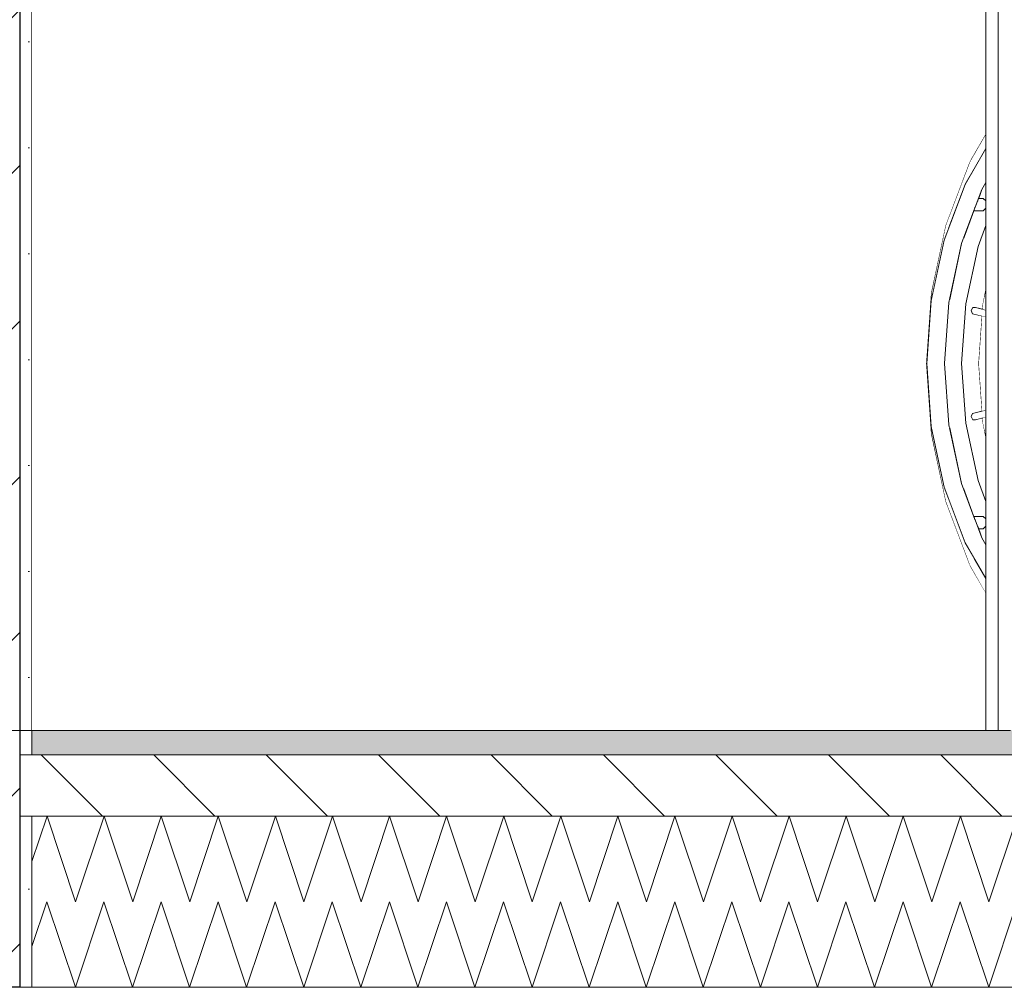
# Model space of a CAD drawing. Header units: millimetres. Extents: x 90539 to 127778, y -34922 to 14506.
# Tile 64 of 256: x 109668 to 110473, y -210 to 581. Entities that reach past the tile are written whole.
import ezdxf

# ---------------------------------------------------------------- set-up
doc = ezdxf.new("R2010")
doc.units = ezdxf.units.MM
doc.header["$MEASUREMENT"] = 0
doc.linetypes.add('Przerywana', pattern=[240, 120, -120])
doc.linetypes.add('Wipeout_Contour', pattern=[1000, 0, -1000])
for name, color, linetype, lineweight, true_color in [('0_Nr_pióra__85', 7, 'Continuous', 13, 0x80c2ff), ('Nowe_A-Armatura_Nr_pióra__5', 7, 'Continuous', 13, 0x40a5ff), ('Nowe_A-Wymiary-Wewnętrzne_Nr_pióra__45', 7, 'Continuous', 15, 0x40a5ff), ('Nowe_A-Wymiary-Wewnętrzne_Nr_pióra__85', 7, 'Continuous', 13, 0x80c2ff), ('Nowe_A-Wymiary-Zewnętrzne_Nr_pióra__45', 7, 'Continuous', 15, 0x40a5ff), ('Nowe_A-Wymiary-Zewnętrzne_Nr_pióra__85', 7, 'Continuous', 13, 0x80c2ff)]:
    doc.layers.add(name, color=color, linetype=linetype, lineweight=lineweight, true_color=true_color)
for name, color, linetype in [('Nowe_A-Armatura', 7, 'Continuous'), ('Nowe_A-Niepełnosprawni', 7, 'Continuous'), ('Nowe_A-Posadzki', 7, 'Continuous'), ('Nowe_A-Płyta-Grunt', 7, 'Continuous'), ('Nowe_A-Wymiary-Wewnętrzne', 7, 'Continuous'), ('Nowe_A-Wymiary-Zewnętrzne', 7, 'Continuous'), ('Nowe_A-Ściany-Działowe', 7, 'Continuous'), ('Nowe_A-Ściany-Wewnętrzne', 7, 'Continuous')]:
    doc.layers.add(name, color=color, linetype=linetype)
for name, color, linetype, lineweight in [('Nowe_A-Armatura_Nr_pióra__24', 7, 'Continuous', 15), ('Nowe_A-Niepełnosprawni_Nr_pióra__4', 7, 'Continuous', 13), ('Nowe_A-Posadzki_Nr_pióra__174', 7, 'Continuous', 5), ('Nowe_A-Posadzki_Nr_pióra__9', 7, 'Continuous', 13), ('Nowe_A-Płyta-Grunt_Nr_pióra__174', 7, 'Continuous', 5), ('Nowe_A-Płyta-Grunt_Nr_pióra__9', 7, 'Continuous', 13), ('Nowe_A-Wymiary-Wewnętrzne_Nr_pióra__46', 5, 'Continuous', 15), ('Nowe_A-Wymiary-Zewnętrzne_Nr_pióra__46', 5, 'Continuous', 15), ('Nowe_A-Ściany-Wewnętrzne_Nr_pióra__27', 7, 'Continuous', 25), ('Nowe_A-Ściany-Wewnętrzne_Nr_pióra__47', 7, 'Continuous', 15)]:
    doc.layers.add(name, color=color, linetype=linetype, lineweight=lineweight)
doc.styles.add('STYL_AUTOMATYCZNY_2', font='arial.ttf')
doc.dimstyles.new('STYL_AUTOMATYCZNY__1', dxfattribs={"dimtxt": 125, "dimasz": 47.5, "dimexe": 0.18, "dimexo": 20, "dimgap": 0, "dimtad": 1, "dimdec": 1, "dimlfac": 0.1, "dimzin": 0, "dimdsep": 46, "dimtxsty": 'STYL_AUTOMATYCZNY_2', "dimblk": 'ARROWHEAD_11', "dimblk1": 'ARROWHEAD_11', "dimblk2": 'ARROWHEAD_11', "dimcen": 0.09, "dimclrd": 256, "dimclre": 256, "dimclrt": 5, "dimadec": 1, "dimazin": 0, "dimtfac": 1, "dimtdec": 4, "dimtmove": 0, "dimatfit": 3, "dimfxl": 0, "dimtolj": 1, "dimtzin": 0, "dimarcsym": 0})
pattern_1 = [(0, (0, 0), (0, 86.60254), [0, -50]), (0, (25, 43.3), (0, 86.60254), [0, -50])]

# ---------------------------------------------------------------- blocks, each defined once
blk = doc.blocks.new('ElemPrzekroju_21')
at = {"layer": 'Nowe_A-Ściany-Wewnętrzne', "linetype": 'Continuous', "lineweight": 0, "true_color": 0x000000}
h = blk.add_hatch(dxfattribs=at)
h.set_pattern_fill('Tynk', color=18, style=0, pattern_type=2)
h.set_pattern_definition(pattern_1)
h.paths.add_polyline_path([(109677.6, 2550), (109667.6, 2550), (109667.6, 2500), (109667.6, -20), (109677.6, -20)])
h = blk.add_hatch(dxfattribs=at)
h.set_pattern_fill('Bloczki_ceramiczne', color=18, style=0, pattern_type=2)
h.set_pattern_definition([(45, (0, 0), (-63.63961, 63.63961), [])])
h.paths.add_polyline_path([(109417.6, -70), (109417.6, -210), (109667.6, -210), (109667.6, -70), (109667.6, -20), (109667.6, 2500), (109417.6, 2500), (109417.6, -20)])
h = blk.add_hatch(dxfattribs=at)
h.set_pattern_fill('Tynk', color=18, style=0, pattern_type=2)
h.set_pattern_definition(pattern_1)
h.paths.add_polyline_path([(109677.6, -70), (109667.6, -70), (109667.6, -210), (109677.6, -210)])
at = {"layer": 'Nowe_A-Ściany-Wewnętrzne_Nr_pióra__27', "color": 7, "linetype": 'Continuous', "lineweight": 25}
blk.add_line((109667.6, -210), (109417.6, -210), dxfattribs=at)
at = {"layer": 'Nowe_A-Ściany-Wewnętrzne_Nr_pióra__27', "color": 7, "linetype": 'Continuous', "lineweight": 25, "flags": 128}
blk.add_lwpolyline([(109667.6, 2550), (109667.6, 2500), (109667.6, -20), (109667.6, -70), (109667.6, -210)], dxfattribs=at)
at = {"layer": 'Nowe_A-Ściany-Wewnętrzne_Nr_pióra__47', "color": 7, "linetype": 'Continuous', "lineweight": 15}
for p, q in [((109677.6, 650), (109677.6, 0)), ((109677.6, 0), (109677.6, -20))]:
    blk.add_line(p, q, dxfattribs=at)
at = {"layer": 'Nowe_A-Ściany-Wewnętrzne_Nr_pióra__47', "color": 7, "linetype": 'Continuous', "lineweight": 15, "flags": 128}
blk.add_lwpolyline([(109677.6, -70), (109677.6, -140), (109677.6, -210)], dxfattribs=at)
blk = doc.blocks.new('ElemPrzekroju_23')
at = {"color": 254, "linetype": 'Wipeout_Contour', "lineweight": 0, "ltscale": 441699.285065}
blk.add_wipeout([(110423.71, 300), (110421.78, 300), (110425.21, 250.75), (110427.19, 250.01)], dxfattribs=at).dxf.layer = 'Nowe_A-Niepełnosprawni'
at = {"color": 254, "linetype": 'Wipeout_Contour', "lineweight": 0, "ltscale": 441680.899694}
blk.add_wipeout([(110421.78, 300), (110414.52, 300), (110418.01, 250.01), (110425.21, 250.75)], dxfattribs=at).dxf.layer = 'Nowe_A-Niepełnosprawni'
at = {"color": 254, "linetype": 'Wipeout_Contour', "lineweight": 0, "ltscale": 1987799.147251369}
blk.add_wipeout([(110409.19, 300), (110412.78, 248.54), (110423.39, 199.06), (110440.63, 153.46), (110457.6, 124.22), (110457.6, 136.04), (110445.06, 157.65), (110428.32, 201.94), (110418.01, 250.01), (110414.52, 300), (110418.01, 349.99), (110428.32, 398.06), (110445.06, 442.35), (110457.6, 463.96), (110457.6, 475.78), (110440.63, 446.54), (110423.39, 400.94), (110412.78, 351.46)], dxfattribs=at).dxf.layer = 'Nowe_A-Niepełnosprawni'
at = {"color": 254, "linetype": 'Wipeout_Contour', "lineweight": 0, "ltscale": 441824.477538}
blk.add_wipeout([(110457.6, 450.13), (110451.87, 440.26), (110454.24, 442.35), (110457.6, 448.13)], dxfattribs=at).dxf.layer = 'Nowe_A-Niepełnosprawni'
at = {"color": 254, "linetype": 'Wipeout_Contour', "lineweight": 0, "ltscale": 441726.225496}
blk.add_wipeout([(110427.19, 250.01), (110425.21, 250.75), (110435.37, 203.39), (110437.5, 201.94)], dxfattribs=at).dxf.layer = 'Nowe_A-Niepełnosprawni'
at = {"color": 254, "linetype": 'Wipeout_Contour', "lineweight": 0, "ltscale": 441815.227237}
blk.add_wipeout([(110445.06, 442.35), (110451.87, 440.26), (110457.6, 450.13), (110457.6, 463.96)], dxfattribs=at).dxf.layer = 'Nowe_A-Niepełnosprawni'
at = {"color": 254, "linetype": 'Wipeout_Contour', "lineweight": 0, "ltscale": 441707.833292}
blk.add_wipeout([(110418.01, 250.01), (110428.32, 201.94), (110435.37, 203.39), (110425.21, 250.75)], dxfattribs=at).dxf.layer = 'Nowe_A-Niepełnosprawni'
at = {"color": 254, "linetype": 'Wipeout_Contour', "lineweight": 0, "ltscale": 441808.173219}
blk.add_wipeout([(110443.83, 463.89), (110457.6, 487.62), (110457.6, 488.15), (110445.13, 466.67)], dxfattribs=at).dxf.layer = 'Nowe_A-Niepełnosprawni'
at = {"color": 254, "linetype": 'Wipeout_Contour', "lineweight": 0, "ltscale": 773129.957909}
blk.add_wipeout([(110451.87, 440.26), (110435.37, 396.61), (110437.5, 398.06), (110448.58, 427.37), (110448.57, 427.5), (110448.74, 427.79), (110454.24, 442.35)], dxfattribs=at).dxf.layer = 'Nowe_A-Niepełnosprawni'
at = {"color": 254, "linetype": 'Wipeout_Contour', "lineweight": 0, "ltscale": 773125.283525}
blk.add_wipeout([(110437.5, 201.94), (110435.37, 203.39), (110451.87, 159.74), (110454.24, 157.65), (110448.74, 172.21), (110448.57, 172.5), (110448.58, 172.63)], dxfattribs=at).dxf.layer = 'Nowe_A-Niepełnosprawni'
at = {"color": 254, "linetype": 'Wipeout_Contour', "lineweight": 0, "ltscale": 441763.793882}
blk.add_wipeout([(110451.87, 440.26), (110445.06, 442.35), (110428.32, 398.06), (110435.37, 396.61)], dxfattribs=at).dxf.layer = 'Nowe_A-Niepełnosprawni'
at = {"color": 254, "linetype": 'Wipeout_Contour', "lineweight": 0, "ltscale": 441761.201006}
blk.add_wipeout([(110435.37, 203.39), (110428.32, 201.94), (110445.06, 157.65), (110451.87, 159.74)], dxfattribs=at).dxf.layer = 'Nowe_A-Niepełnosprawni'
at = {"color": 254, "linetype": 'Wipeout_Contour', "lineweight": 0, "ltscale": 662720.260453}
blk.add_wipeout([(110448.58, 427.37), (110447.68, 425), (110455.23, 425), (110457.6, 426.94), (110457.6, 427.5), (110448.57, 427.5)], dxfattribs=at).dxf.layer = 'Nowe_A-Niepełnosprawni'
at = {"color": 254, "linetype": 'Wipeout_Contour', "lineweight": 0, "ltscale": 441727.822276}
blk.add_wipeout([(110435.37, 396.61), (110425.21, 349.25), (110427.19, 349.99), (110437.5, 398.06)], dxfattribs=at).dxf.layer = 'Nowe_A-Niepełnosprawni'
at = {"color": 254, "linetype": 'Wipeout_Contour', "lineweight": 0, "ltscale": 662716.131831}
blk.add_wipeout([(110447.68, 175), (110448.58, 172.63), (110448.57, 172.5), (110457.6, 172.5), (110457.6, 173.06), (110455.23, 175)], dxfattribs=at).dxf.layer = 'Nowe_A-Niepełnosprawni'
at = {"color": 254, "linetype": 'Wipeout_Contour', "lineweight": 0, "ltscale": 552272.729713}
blk.add_wipeout([(110450.52, 167.5), (110451.46, 165), (110455.23, 165), (110457.6, 166.94), (110457.6, 167.5)], dxfattribs=at).dxf.layer = 'Nowe_A-Niepełnosprawni'
at = {"color": 254, "linetype": 'Wipeout_Contour', "lineweight": 0, "ltscale": 441821.322128}
blk.add_wipeout([(110451.87, 159.74), (110457.6, 149.87), (110457.6, 151.87), (110454.24, 157.65)], dxfattribs=at).dxf.layer = 'Nowe_A-Niepełnosprawni'
at = {"color": 254, "linetype": 'Wipeout_Contour', "lineweight": 0, "ltscale": 552267.462938}
blk.add_wipeout([(110448.57, 427.5), (110457.6, 427.5), (110457.6, 432.5), (110450.52, 432.5), (110448.74, 427.79)], dxfattribs=at).dxf.layer = 'Nowe_A-Niepełnosprawni'
at = {"color": 254, "linetype": 'Wipeout_Contour', "lineweight": 0, "ltscale": 441709.430139}
blk.add_wipeout([(110418.01, 349.99), (110425.21, 349.25), (110435.37, 396.61), (110428.32, 398.06)], dxfattribs=at).dxf.layer = 'Nowe_A-Niepełnosprawni'
at = {"color": 254, "linetype": 'Wipeout_Contour', "lineweight": 0, "ltscale": 552263.946466}
blk.add_wipeout([(110448.57, 172.5), (110448.74, 172.21), (110450.52, 167.5), (110457.6, 167.5), (110457.6, 172.5)], dxfattribs=at).dxf.layer = 'Nowe_A-Niepełnosprawni'
at = {"color": 254, "linetype": 'Wipeout_Contour', "lineweight": 0, "ltscale": 441811.98852}
blk.add_wipeout([(110445.06, 157.65), (110457.6, 136.04), (110457.6, 149.87), (110451.87, 159.74)], dxfattribs=at).dxf.layer = 'Nowe_A-Niepełnosprawni'
at = {"color": 254, "linetype": 'Wipeout_Contour', "lineweight": 0, "ltscale": 552276.357204}
blk.add_wipeout([(110450.52, 432.5), (110457.6, 432.5), (110457.6, 433.06), (110455.23, 435), (110451.46, 435)], dxfattribs=at).dxf.layer = 'Nowe_A-Niepełnosprawni'
at = {"color": 254, "linetype": 'Wipeout_Contour', "lineweight": 0, "ltscale": 441699.824211}
blk.add_wipeout([(110427.19, 349.99), (110425.21, 349.25), (110421.78, 300), (110423.71, 300)], dxfattribs=at).dxf.layer = 'Nowe_A-Niepełnosprawni'
at = {"color": 254, "linetype": 'Wipeout_Contour', "lineweight": 0, "ltscale": 441804.33577}
blk.add_wipeout([(110443.83, 136.11), (110445.13, 133.33), (110457.6, 111.85), (110457.6, 112.38)], dxfattribs=at).dxf.layer = 'Nowe_A-Niepełnosprawni'
at = {"color": 254, "linetype": 'Wipeout_Contour', "lineweight": 0, "ltscale": 441681.438863}
blk.add_wipeout([(110425.21, 349.25), (110418.01, 349.99), (110414.52, 300), (110421.78, 300)], dxfattribs=at).dxf.layer = 'Nowe_A-Niepełnosprawni'
at = {"color": 254, "linetype": 'Wipeout_Contour', "lineweight": 0, "ltscale": 441806.943918}
blk.add_wipeout([(110443.83, 136.11), (110457.6, 112.38), (110457.6, 124.22), (110447.92, 140.89)], dxfattribs=at).dxf.layer = 'Nowe_A-Niepełnosprawni'
at = {"color": 254, "linetype": 'Wipeout_Contour', "lineweight": 0, "ltscale": 552059.72953}
blk.add_wipeout([(110408.67, 300), (110409.19, 300), (110412.78, 351.46), (110413.99, 357.11), (110412.68, 357.55)], dxfattribs=at).dxf.layer = 'Nowe_A-Niepełnosprawni'
at = {"color": 254, "linetype": 'Wipeout_Contour', "lineweight": 0, "ltscale": 552160.109506}
blk.add_wipeout([(110423.71, 300), (110437.67, 300), (110441.06, 348.77), (110427.73, 352.52), (110427.19, 349.99)], dxfattribs=at).dxf.layer = 'Nowe_A-Niepełnosprawni'
at = {"color": 254, "linetype": 'Wipeout_Contour', "lineweight": 0, "ltscale": 552184.603517}
blk.add_wipeout([(110424.55, 187.11), (110443.83, 136.11), (110447.92, 140.89), (110440.63, 153.46), (110427.2, 188.98)], dxfattribs=at).dxf.layer = 'Nowe_A-Niepełnosprawni'
at = {"layer": 'Nowe_A-Niepełnosprawni_Nr_pióra__4', "color": 7, "linetype": 'Continuous', "lineweight": 13}
for p, q in [((110445.13, 133.33), (110443.83, 136.11)), ((110457.6, 111.85), (110445.13, 133.33))]:
    blk.add_line(p, q, dxfattribs=at)
at = {"color": 254, "linetype": 'Wipeout_Contour', "lineweight": 0, "ltscale": 662527.521232}
blk.add_wipeout([(110424.55, 412.89), (110412.68, 357.55), (110413.99, 357.11), (110421.85, 393.77), (110423.39, 400.94), (110427.2, 411.02)], dxfattribs=at).dxf.layer = 'Nowe_A-Niepełnosprawni'
at = {"color": 254, "linetype": 'Wipeout_Contour', "lineweight": 0, "ltscale": 662524.621272}
blk.add_wipeout([(110412.68, 242.45), (110424.55, 187.11), (110427.2, 188.98), (110423.39, 199.06), (110421.85, 206.23), (110413.99, 242.89)], dxfattribs=at).dxf.layer = 'Nowe_A-Niepełnosprawni'
at = {"color": 254, "linetype": 'Wipeout_Contour', "lineweight": 0, "ltscale": 662708.413098}
blk.add_wipeout([(110451.12, 204.33), (110439.23, 197.36), (110447.68, 175), (110455.23, 175), (110457.6, 173.06), (110457.6, 187.2)], dxfattribs=at).dxf.layer = 'Nowe_A-Niepełnosprawni'
at = {"color": 254, "linetype": 'Wipeout_Contour', "lineweight": 0, "ltscale": 552276.149593}
blk.add_wipeout([(110455.23, 165), (110451.46, 165), (110454.24, 157.65), (110457.6, 151.87), (110457.6, 166.94)], dxfattribs=at).dxf.layer = 'Nowe_A-Niepełnosprawni'
at = {"layer": 'Nowe_A-Niepełnosprawni_Nr_pióra__4', "color": 7, "linetype": 'Continuous', "lineweight": 13}
for p, q in [((110423.39, 400.94), (110412.78, 351.46)), ((110443.83, 136.11), (110424.55, 187.11)), ((110447.68, 175), (110455.23, 175)), ((110448.58, 172.63), (110448.57, 172.5)), ((110448.57, 172.5), (110448.74, 172.21)), ((110448.74, 172.21), (110454.24, 157.65)), ((110455.23, 175), (110457.6, 173.06)), ((110451.46, 165), (110455.23, 165)), ((110457.6, 166.94), (110455.23, 165)), ((110440.63, 153.46), (110457.6, 124.22)), ((110454.24, 157.65), (110457.6, 151.87))]:
    blk.add_line(p, q, dxfattribs=at)
at = {"color": 254, "linetype": 'Wipeout_Contour', "lineweight": 0, "ltscale": 552188.371579}
blk.add_wipeout([(110443.83, 463.89), (110424.55, 412.89), (110427.2, 411.02), (110440.63, 446.54), (110447.92, 459.11)], dxfattribs=at).dxf.layer = 'Nowe_A-Niepełnosprawni'
at = {"color": 254, "linetype": 'Wipeout_Contour', "lineweight": 0, "ltscale": 552199.947155}
blk.add_wipeout([(110427.73, 352.52), (110441.06, 348.77), (110451.12, 395.67), (110439.23, 402.64), (110437.5, 398.06)], dxfattribs=at).dxf.layer = 'Nowe_A-Niepełnosprawni'
at = {"color": 254, "linetype": 'Wipeout_Contour', "lineweight": 0, "ltscale": 552058.824704}
blk.add_wipeout([(110409.19, 300), (110408.67, 300), (110412.68, 242.45), (110413.99, 242.89), (110412.78, 248.54)], dxfattribs=at).dxf.layer = 'Nowe_A-Niepełnosprawni'
at = {"color": 254, "linetype": 'Wipeout_Contour', "lineweight": 0, "ltscale": 552197.784848}
blk.add_wipeout([(110427.73, 247.48), (110437.5, 201.94), (110439.23, 197.36), (110451.12, 204.33), (110441.06, 251.23)], dxfattribs=at).dxf.layer = 'Nowe_A-Niepełnosprawni'
at = {"layer": 'Nowe_A-Niepełnosprawni_Nr_pióra__4', "color": 7, "linetype": 'Continuous', "lineweight": 13}
for p, q in [((110412.68, 357.55), (110424.55, 412.89)), ((110408.67, 300), (110412.68, 357.55)), ((110412.78, 351.46), (110409.19, 300)), ((110412.68, 242.45), (110408.67, 300)), ((110409.19, 300), (110412.78, 248.54)), ((110424.55, 187.11), (110412.68, 242.45)), ((110423.39, 199.06), (110440.63, 153.46))]:
    blk.add_line(p, q, dxfattribs=at)
at = {"color": 254, "linetype": 'Wipeout_Contour', "lineweight": 0, "ltscale": 441810.671225}
blk.add_wipeout([(110443.83, 463.89), (110447.92, 459.11), (110457.6, 475.78), (110457.6, 487.62)], dxfattribs=at).dxf.layer = 'Nowe_A-Niepełnosprawni'
at = {"color": 254, "linetype": 'Wipeout_Contour', "lineweight": 0, "ltscale": 552279.913582}
blk.add_wipeout([(110451.46, 435), (110455.23, 435), (110457.6, 433.06), (110457.6, 448.13), (110454.24, 442.35)], dxfattribs=at).dxf.layer = 'Nowe_A-Niepełnosprawni'
at = {"color": 254, "linetype": 'Wipeout_Contour', "lineweight": 0, "ltscale": 662712.154209}
blk.add_wipeout([(110447.68, 425), (110439.23, 402.64), (110451.12, 395.67), (110457.6, 412.8), (110457.6, 426.94), (110455.23, 425)], dxfattribs=at).dxf.layer = 'Nowe_A-Niepełnosprawni'
at = {"color": 254, "linetype": 'Wipeout_Contour', "lineweight": 0, "ltscale": 552159.285492}
blk.add_wipeout([(110423.71, 300), (110427.19, 250.01), (110427.73, 247.48), (110441.06, 251.23), (110437.67, 300)], dxfattribs=at).dxf.layer = 'Nowe_A-Niepełnosprawni'
at = {"color": 254, "linetype": 'Wipeout_Contour', "lineweight": 0, "ltscale": 331366.350901}
blk.add_wipeout([(110457.6, 204.33), (110451.12, 204.33), (110457.6, 187.2)], dxfattribs=at).dxf.layer = 'Nowe_A-Niepełnosprawni'
at = {"layer": 'Nowe_A-Niepełnosprawni_Nr_pióra__4', "color": 7, "linetype": 'Continuous', "lineweight": 13}
for p, q in [((110445.13, 466.67), (110457.6, 488.15)), ((110457.6, 475.78), (110440.63, 446.54)), ((110424.55, 412.89), (110443.83, 463.89)), ((110445.13, 466.67), (110443.83, 463.89)), ((110440.63, 446.54), (110423.39, 400.94)), ((110457.6, 448.13), (110454.24, 442.35)), ((110454.24, 442.35), (110448.74, 427.79)), ((110451.46, 435), (110455.23, 435)), ((110455.23, 435), (110457.6, 433.06)), ((110448.74, 427.79), (110448.57, 427.5)), ((110448.57, 427.5), (110448.58, 427.37)), ((110457.6, 426.94), (110455.23, 425)), ((110447.68, 425), (110455.23, 425)), ((110427.19, 349.99), (110423.71, 300)), ((110423.71, 300), (110427.19, 250.01)), ((110412.78, 248.54), (110423.39, 199.06))]:
    blk.add_line(p, q, dxfattribs=at)
at = {"color": 254, "linetype": 'Wipeout_Contour', "lineweight": 0, "ltscale": 1104487.213021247}
blk.add_wipeout([(110437.67, 300), (110451.81, 300), (110454.51, 338.74), (110446.51, 340.74), (110445.63, 343.33), (110446.87, 345.92), (110449, 345.92), (110454.9, 344.45), (110455.2, 348.77), (110441.06, 348.77)], dxfattribs=at).dxf.layer = 'Nowe_A-Niepełnosprawni'
at = {"color": 254, "linetype": 'Wipeout_Contour', "lineweight": 0, "ltscale": 552262.826992}
blk.add_wipeout([(110455.2, 251.23), (110441.06, 251.23), (110451.12, 204.33), (110457.6, 204.33), (110457.6, 240.08)], dxfattribs=at).dxf.layer = 'Nowe_A-Niepełnosprawni'
at = {"layer": 'Nowe_A-Niepełnosprawni_Nr_pióra__4', "color": 7, "linetype": 'Continuous', "lineweight": 13}
for p, q in [((110437.5, 201.94), (110448.58, 172.63)), ((110457.6, 187.2), (110451.12, 204.33))]:
    blk.add_line(p, q, dxfattribs=at)
at = {"color": 254, "linetype": 'Wipeout_Contour', "lineweight": 0, "ltscale": 552264.720352}
blk.add_wipeout([(110441.06, 348.77), (110455.2, 348.77), (110457.6, 359.92), (110457.6, 395.67), (110451.12, 395.67)], dxfattribs=at).dxf.layer = 'Nowe_A-Niepełnosprawni'
at = {"color": 254, "linetype": 'Wipeout_Contour', "lineweight": 0, "ltscale": 1104485.263024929}
blk.add_wipeout([(110451.81, 300), (110437.67, 300), (110441.06, 251.23), (110455.2, 251.23), (110454.9, 255.55), (110449, 254.08), (110446.87, 254.08), (110445.63, 256.67), (110446.51, 259.26), (110454.51, 261.26)], dxfattribs=at).dxf.layer = 'Nowe_A-Niepełnosprawni'
at = {"layer": 'Nowe_A-Niepełnosprawni_Nr_pióra__4', "color": 7, "linetype": 'Continuous', "lineweight": 13}
for p, q in [((110437.5, 398.06), (110427.19, 349.99)), ((110437.67, 300), (110441.06, 348.77)), ((110441.06, 251.23), (110437.67, 300)), ((110427.19, 250.01), (110437.5, 201.94))]:
    blk.add_line(p, q, dxfattribs=at)
at = {"color": 254, "linetype": 'Wipeout_Contour', "lineweight": 0, "ltscale": 331368.000293}
blk.add_wipeout([(110451.12, 395.67), (110457.6, 395.67), (110457.6, 412.8)], dxfattribs=at).dxf.layer = 'Nowe_A-Niepełnosprawni'
at = {"color": 254, "linetype": 'Wipeout_Contour', "lineweight": 0, "ltscale": 441813.015566}
blk.add_wipeout([(110449, 345.92), (110446.87, 345.92), (110457.6, 343.25), (110457.6, 343.78)], dxfattribs=at).dxf.layer = 'Nowe_A-Niepełnosprawni'
at = {"color": 254, "linetype": 'Wipeout_Contour', "lineweight": 0, "ltscale": 441808.482358}
blk.add_wipeout([(110446.51, 259.26), (110445.63, 256.67), (110457.6, 259.65), (110457.6, 262.03)], dxfattribs=at).dxf.layer = 'Nowe_A-Niepełnosprawni'
at = {"layer": 'Nowe_A-Niepełnosprawni_Nr_pióra__4', "color": 7, "linetype": 'Continuous', "lineweight": 13}
for p, q in [((110448.58, 427.37), (110437.5, 398.06)), ((110451.12, 395.67), (110457.6, 412.8))]:
    blk.add_line(p, q, dxfattribs=at)
at = {"color": 254, "linetype": 'Wipeout_Contour', "lineweight": 0, "ltscale": 441809.727913}
blk.add_wipeout([(110445.63, 343.33), (110457.6, 340.35), (110457.6, 343.25), (110446.87, 345.92)], dxfattribs=at).dxf.layer = 'Nowe_A-Niepełnosprawni'
at = {"color": 254, "linetype": 'Wipeout_Contour', "lineweight": 0, "ltscale": 441808.788672}
blk.add_wipeout([(110445.63, 256.67), (110446.87, 254.08), (110457.6, 256.75), (110457.6, 259.65)], dxfattribs=at).dxf.layer = 'Nowe_A-Niepełnosprawni'
at = {"layer": 'Nowe_A-Niepełnosprawni_Nr_pióra__4', "color": 7, "linetype": 'Continuous', "lineweight": 13}
for p, q in [((110441.06, 348.77), (110451.12, 395.67)), ((110455.2, 348.77), (110457.6, 359.92)), ((110454.51, 261.26), (110451.81, 300))]:
    blk.add_line(p, q, dxfattribs=at)
at = {"color": 254, "linetype": 'Wipeout_Contour', "lineweight": 0, "ltscale": 441809.364241}
blk.add_wipeout([(110457.6, 340.35), (110445.63, 343.33), (110446.51, 340.74), (110457.6, 337.97)], dxfattribs=at).dxf.layer = 'Nowe_A-Niepełnosprawni'
at = {"color": 254, "linetype": 'Wipeout_Contour', "lineweight": 0, "ltscale": 441812.042832}
blk.add_wipeout([(110446.87, 254.08), (110449, 254.08), (110457.6, 256.22), (110457.6, 256.75)], dxfattribs=at).dxf.layer = 'Nowe_A-Niepełnosprawni'
at = {"layer": 'Nowe_A-Niepełnosprawni_Nr_pióra__4', "color": 7, "linetype": 'Continuous', "lineweight": 13}
for p, q in [((110454.9, 344.45), (110455.2, 348.77)), ((110446.87, 345.92), (110445.63, 343.33)), ((110446.51, 340.74), (110445.63, 343.33)), ((110457.6, 337.97), (110446.51, 340.74)), ((110449, 345.92), (110446.87, 345.92)), ((110457.6, 343.78), (110449, 345.92)), ((110451.81, 300), (110454.51, 338.74)), ((110446.51, 259.26), (110445.63, 256.67)), ((110457.6, 262.03), (110446.51, 259.26)), ((110451.12, 204.33), (110441.06, 251.23)), ((110446.87, 254.08), (110445.63, 256.67)), ((110449, 254.08), (110446.87, 254.08)), ((110457.6, 256.22), (110449, 254.08)), ((110455.2, 251.23), (110454.9, 255.55)), ((110457.6, 240.08), (110455.2, 251.23))]:
    blk.add_line(p, q, dxfattribs=at)
blk = doc.blocks.new('ElemPrzekroju_25')
at = {"color": 254, "linetype": 'Wipeout_Contour', "lineweight": 0, "ltscale": 6815411.693442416}
blk.add_wipeout([(109677.6, 2540), (109677.6, 2100), (110477.6, 2100), (110477.6, 519.19), (110503.66, 549.44), (110520.6, 562.24), (110520.6, 2117), (111654.6, 2117), (111654.6, 0), (111973.1, 0), (111973.1, 2.45), (111943.06, 2.45), (111910.44, 86.95), (111909.1, 94.15), (111909.1, 204.5), (111973.1, 204.5), (111973.1, 205.5), (111908.1, 205.5), (111908.1, 228.49), (111870.92, 228.49), (111870.92, 232.26), (111870.92, 232.76), (111870.9, 257.12), (111870.92, 260.3), (111870.92, 477.41), (111870.9, 514.77), (111870.92, 548.64), (111870.92, 566.63), (111870.72, 573.91), (111870.15, 590.35), (111869.58, 605.28), (111868.94, 621.57), (111868.28, 635.36), (111867.53, 651.5), (111866.73, 666.91), (111866.46, 675.53), (111870.87, 676.73), (111870.92, 687.28), (111870.92, 691.98), (111870.92, 692.51), (111908.1, 692.51), (111908.1, 717), (111918.49, 749.19), (111892.43, 753.66), (111890.42, 755.43), (111889.48, 757.69), (111889.61, 759.5), (111889.69, 759.95), (111890.43, 764.33), (111895.67, 795.02), (111896.27, 798.52), (111897.03, 800.85), (111898.43, 802.31), (111900.88, 803.3), (111934.17, 797.72), (111934, 797.19), (111947.82, 839.98), (111973.27, 839.98), (111973.27, 840), (112527.6, 840), (112527.6, 2540)], dxfattribs=at).dxf.layer = 'Nowe_A-Ściany-Działowe'
at = {"color": 254, "linetype": 'Wipeout_Contour', "lineweight": 0, "ltscale": 5504595.085087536}
blk.add_wipeout([(109677.6, 900), (109768.6, 900), (109770.85, 945), (109769.6, 945), (109769.6, 960), (109771.6, 960), (109772.39, 975.96), (109770.06, 975.52), (109769.32, 979.45), (109853.83, 995.55), (109854.58, 991.62), (109814.4, 983.96), (109815.6, 960), (109907.6, 960), (109907.6, 945), (109905.6, 945), (109905.6, 935), (109887.6, 935), (109887.6, 945), (109816.35, 945), (109818.6, 900), (110265.95, 900), (110265.95, 858.18), (110352.6, 858.18), (110384.43, 851.85), (110411.41, 833.82), (110429.44, 806.83), (110435.78, 775), (110429.44, 743.17), (110411.41, 716.18), (110384.43, 698.15), (110352.6, 691.82), (109682.6, 691.82), (109682.6, 650), (109677.6, 650), (109677.6, 0), (110457.6, 0), (110457.6, 111.85), (110445.13, 133.33), (110443.83, 136.11), (110424.55, 187.11), (110412.68, 242.45), (110408.67, 300), (110412.68, 357.55), (110424.55, 412.89), (110443.83, 463.89), (110445.13, 466.67), (110457.6, 488.15), (110457.6, 2080), (109677.6, 2080)], dxfattribs=at).dxf.layer = 'Nowe_A-Ściany-Działowe'
at = {"color": 254, "linetype": 'Wipeout_Contour', "lineweight": 0, "ltscale": 441827.394284}
blk.add_wipeout([(110455.2, 348.77), (110454.9, 344.45), (110457.6, 343.78), (110457.6, 359.92)], dxfattribs=at).dxf.layer = 'Nowe_A-Ściany-Działowe'
at = {"color": 254, "linetype": 'Wipeout_Contour', "lineweight": 0, "ltscale": 552277.642255}
blk.add_wipeout([(110451.81, 300), (110454.51, 261.26), (110457.6, 262.03), (110457.6, 337.97), (110454.51, 338.74)], dxfattribs=at).dxf.layer = 'Nowe_A-Ściany-Działowe'
at = {"color": 254, "linetype": 'Wipeout_Contour', "lineweight": 0, "ltscale": 441826.328133}
blk.add_wipeout([(110457.6, 256.22), (110454.9, 255.55), (110455.2, 251.23), (110457.6, 240.08)], dxfattribs=at).dxf.layer = 'Nowe_A-Ściany-Działowe'
blk = doc.blocks.new('ElemPrzekroju_165')
at = {"color": 254, "linetype": 'Wipeout_Contour', "lineweight": 0, "ltscale": 441889.545953}
blk.add_wipeout([(110457.6, 0), (110467.6, 0), (110467.6, 2080), (110457.6, 2080)], dxfattribs=at).dxf.layer = 'Nowe_A-Armatura'
at = {"layer": 'Nowe_A-Armatura_Nr_pióra__24', "color": 7, "linetype": 'Continuous', "lineweight": 15}
for p in [(110467.6, 2080), (110477.6, 0)]:
    blk.add_line(p, (110467.6, 0), dxfattribs=at)
at = {"layer": 'Nowe_A-Armatura_Nr_pióra__5', "color": 161, "linetype": 'Continuous', "lineweight": 13, "true_color": 0x40a5ff}
blk.add_line((110457.6, 2080), (110457.6, 0), dxfattribs=at)
blk = doc.blocks.new('*X282')
at = {"layer": 'Nowe_A-Płyta-Grunt_Nr_pióra__174', "color": 7, "linetype": 'Continuous', "lineweight": 5}
for p, q in [((109677.6, -176.69), (109689.83, -140)), ((109689.83, -140), (109713.16, -210)), ((109713.16, -210), (109736.49, -140)), ((109736.49, -140), (109759.83, -210)), ((109759.83, -210), (109783.16, -140)), ((109783.16, -140), (109806.49, -210)), ((109806.49, -210), (109829.82, -140)), ((109829.82, -140), (109853.16, -210)), ((109853.16, -210), (109876.49, -140)), ((109876.49, -140), (109899.82, -210)), ((109899.82, -210), (109923.16, -140)), ((109923.16, -140), (109946.49, -210)), ((109946.49, -210), (109969.82, -140)), ((109969.82, -140), (109993.16, -210)), ((109993.16, -210), (110016.49, -140)), ((110016.49, -140), (110039.82, -210)), ((110039.82, -210), (110063.16, -140)), ((110063.16, -140), (110086.49, -210)), ((110086.49, -210), (110109.82, -140)), ((110109.82, -140), (110133.16, -210)), ((110133.16, -210), (110156.49, -140)), ((110156.49, -140), (110179.82, -210)), ((110179.82, -210), (110203.16, -140)), ((110203.16, -140), (110226.49, -210)), ((110226.49, -210), (110249.82, -140)), ((110249.82, -140), (110273.16, -210)), ((110273.16, -210), (110296.49, -140)), ((110296.49, -140), (110319.82, -210)), ((110319.82, -210), (110343.16, -140)), ((110343.16, -140), (110366.49, -210)), ((110366.49, -210), (110389.82, -140)), ((110389.82, -140), (110413.16, -210)), ((110413.16, -210), (110436.49, -140)), ((110436.49, -140), (110459.82, -210)), ((110459.82, -210), (110483.16, -140))]:
    blk.add_line(p, q, dxfattribs=at)
blk = doc.blocks.new('ElemPrzekroju_242')
at = {"layer": 'Nowe_A-Płyta-Grunt_Nr_pióra__9', "color": 7, "linetype": 'Continuous', "lineweight": 13, "flags": 128}
blk.add_lwpolyline([(112527.6, -210), (109677.6, -210), (109667.6, -210)], dxfattribs=at)
at = {"layer": 'Nowe_A-Płyta-Grunt', "lineweight": 0}
blk.add_blockref('*X282', (0, 0), dxfattribs=at)
blk = doc.blocks.new('*X370')
at = {"layer": 'Nowe_A-Posadzki_Nr_pióra__174', "color": 7, "linetype": 'Continuous', "lineweight": 5}
for p, q in [((109677.6, -107.22), (109690, -70)), ((109690, -70), (109713.33, -140)), ((109713.33, -140), (109736.67, -70)), ((109736.67, -70), (109760, -140)), ((109760, -140), (109783.33, -70)), ((109783.33, -70), (109806.67, -140)), ((109806.67, -140), (109830, -70)), ((109830, -70), (109853.33, -140)), ((109853.33, -140), (109876.67, -70)), ((109876.67, -70), (109900, -140)), ((109900, -140), (109923.33, -70)), ((109923.33, -70), (109946.67, -140)), ((109946.67, -140), (109970, -70)), ((109970, -70), (109993.33, -140)), ((109993.33, -140), (110016.67, -70)), ((110016.67, -70), (110040, -140)), ((110040, -140), (110063.33, -70)), ((110063.33, -70), (110086.67, -140)), ((110086.67, -140), (110110, -70)), ((110110, -70), (110133.33, -140)), ((110133.33, -140), (110156.67, -70)), ((110156.67, -70), (110180, -140)), ((110180, -140), (110203.33, -70)), ((110203.33, -70), (110226.67, -140)), ((110226.67, -140), (110250, -70)), ((110250, -70), (110273.33, -140)), ((110273.33, -140), (110296.67, -70)), ((110296.67, -70), (110320, -140)), ((110320, -140), (110343.33, -70)), ((110343.33, -70), (110366.67, -140)), ((110366.67, -140), (110390, -70)), ((110390, -70), (110413.33, -140)), ((110413.33, -140), (110436.67, -70)), ((110436.67, -70), (110460, -140)), ((110460, -140), (110483.33, -70))]:
    blk.add_line(p, q, dxfattribs=at)
blk = doc.blocks.new('ElemPrzekroju_322')
at = {"layer": 'Nowe_A-Posadzki', "linetype": 'Continuous', "lineweight": 0, "true_color": 0xbb9a81}
blk.add_hatch(color=33, dxfattribs=at).paths.add_polyline_path([(109677.6, -20), (112527.6, -20), (112527.6, 0), (109677.6, 0)])
at = {"layer": 'Nowe_A-Posadzki', "linetype": 'Continuous', "lineweight": 0, "true_color": 0x000000}
h = blk.add_hatch(dxfattribs=at)
h.set_pattern_fill('Cegła_zwykła', color=18, style=0, pattern_type=2)
h.set_pattern_definition([(135, (0, 0), (45.96194, 45.96194), [])])
h.paths.add_polyline_path([(109667.6, -70), (109677.6, -70), (112527.6, -70), (112537.6, -70), (112537.6, -20), (112527.6, -20), (109677.6, -20), (109667.6, -20)])
at = {"layer": 'Nowe_A-Posadzki_Nr_pióra__9', "color": 7, "linetype": 'Continuous', "lineweight": 13}
blk.add_line((110467.6, 0), (109677.6, 0), dxfattribs=at)
at = {"layer": 'Nowe_A-Posadzki_Nr_pióra__9', "color": 7, "linetype": 'Continuous', "lineweight": 13, "flags": 128}
for points in [[(112527.6, -20), (109677.6, -20), (109667.6, -20)], [(112527.6, -70), (109677.6, -70), (109667.6, -70)]]:
    blk.add_lwpolyline(points, dxfattribs=at)
at = {"layer": 'Nowe_A-Posadzki', "lineweight": 0}
blk.add_blockref('*X370', (0, 0), dxfattribs=at)
blk = doc.blocks.new('*D714')
at = {"layer": 'Nowe_A-Wymiary-Wewnętrzne_Nr_pióra__45', "linetype": 'Continuous', "lineweight": 15, "true_color": 0x40a5ff}
for points in [[(116511.16, 900), (116512.12, 895.22), (116514.83, 891.16), (116518.88, 888.45), (116523.66, 887.5), (116528.45, 888.45), (116532.5, 891.16), (116535.21, 895.22), (116536.16, 900), (116535.21, 904.78), (116532.5, 908.84), (116528.45, 911.55), (116523.66, 912.5), (116518.88, 911.55), (116514.83, 908.84), (116512.12, 904.78)], [(116511.16, 0), (116512.12, -4.78), (116514.83, -8.84), (116518.88, -11.55), (116523.66, -12.5), (116528.45, -11.55), (116532.5, -8.84), (116535.21, -4.78), (116536.16, 0), (116535.21, 4.78), (116532.5, 8.84), (116528.45, 11.55), (116523.66, 12.5), (116518.88, 11.55), (116514.83, 8.84), (116512.12, 4.78)]]:
    blk.add_hatch(color=161, dxfattribs=at).paths.add_polyline_path(points)
at = {"layer": 'Nowe_A-Wymiary-Wewnętrzne_Nr_pióra__45', "color": 161, "linetype": 'Continuous', "lineweight": 15, "true_color": 0x40a5ff}
for centre in [(116523.66, 900), (116523.66, 0)]:
    blk.add_circle(centre, 12.5, dxfattribs=at)
at = {"layer": 'Nowe_A-Wymiary-Wewnętrzne_Nr_pióra__85', "color": 151, "linetype": 'Continuous', "lineweight": 13, "true_color": 0x80c2ff}
for p, q in [((116511.16, 900), (116476.79, 900)), ((116570.54, 900), (116536.16, 900)), ((116523.66, 12.5), (116523.66, 887.5)), ((116511.16, 0), (116476.79, 0)), ((116570.54, 0), (116536.16, 0)), ((116523.66, -25), (116523.66, -12.5))]:
    blk.add_line(p, q, dxfattribs=at)
at = {"layer": 'Nowe_A-Wymiary-Wewnętrzne_Nr_pióra__46', "color": 5, "lineweight": 15, "insert": (116498.66, 283.17), "char_height": 125, "attachment_point": 7, "rotation": 90, "style": 'STYL_AUTOMATYCZNY_2'}
blk.add_mtext('\\A1;{\\pql;\\fArial|b0|i0|c238|p0;\\W1.000000;90,0}', dxfattribs=at)
blk = doc.blocks.new('ARROWHEAD_11')
at = {"color": 0, "linetype": 'Continuous', "lineweight": 0}
blk.add_line((0, 0), (-1, 0), dxfattribs=at)
at = {"color": 0, "linetype": 'Continuous', "lineweight": 0, "const_width": 0.25, "flags": 128}
blk.add_lwpolyline([(-0.125, 0, 1), (0.125, 0, 1)], format="xyb", close=True, dxfattribs=at)
blk = doc.blocks.new('*D748')
at = {"layer": 'Nowe_A-Wymiary-Zewnętrzne_Nr_pióra__45', "linetype": 'Continuous', "lineweight": 15, "true_color": 0x40a5ff}
for points in [[(119375.13, 12845), (119376.08, 12840.22), (119378.79, 12836.16), (119382.84, 12833.45), (119387.63, 12832.5), (119392.41, 12833.45), (119396.47, 12836.16), (119399.18, 12840.22), (119400.13, 12845), (119399.18, 12849.78), (119396.47, 12853.84), (119392.41, 12856.55), (119387.63, 12857.5), (119382.84, 12856.55), (119378.79, 12853.84), (119376.08, 12849.78)], [(119375.13, -450), (119376.08, -454.78), (119378.79, -458.84), (119382.84, -461.55), (119387.63, -462.5), (119392.41, -461.55), (119396.47, -458.84), (119399.18, -454.78), (119400.13, -450), (119399.18, -445.22), (119396.47, -441.16), (119392.41, -438.45), (119387.63, -437.5), (119382.84, -438.45), (119378.79, -441.16), (119376.08, -445.22)]]:
    blk.add_hatch(color=161, dxfattribs=at).paths.add_polyline_path(points)
at = {"layer": 'Nowe_A-Wymiary-Zewnętrzne_Nr_pióra__45', "color": 161, "linetype": 'Continuous', "lineweight": 15, "true_color": 0x40a5ff}
for centre in [(119387.63, 12845), (119387.63, -450)]:
    blk.add_circle(centre, 12.5, dxfattribs=at)
at = {"layer": 'Nowe_A-Wymiary-Zewnętrzne_Nr_pióra__85', "color": 151, "linetype": 'Continuous', "lineweight": 13, "true_color": 0x80c2ff}
for p, q in [((119387.63, 12857.5), (119387.63, 12870)), ((119375.13, 12845), (119340.75, 12845)), ((119434.5, 12845), (119400.13, 12845)), ((119387.63, -437.5), (119387.63, 12832.5)), ((119375.13, -450), (119340.75, -450)), ((119434.5, -450), (119400.13, -450)), ((119387.63, -475), (119387.63, -462.5))]:
    blk.add_line(p, q, dxfattribs=at)
at = {"layer": 'Nowe_A-Wymiary-Zewnętrzne_Nr_pióra__46', "color": 5, "lineweight": 15, "insert": (119362.63, 5911.52), "char_height": 125, "attachment_point": 7, "rotation": 90, "style": 'STYL_AUTOMATYCZNY_2'}
blk.add_mtext('\\A1;{\\pql;\\fArial|b0|i0|c238|p0;\\W1.000000;1\xa0329,5}', dxfattribs=at)
blk = doc.blocks.new('A Przekrój_STORY_MARKER')
at = {"layer": '0_Nr_pióra__85', "color": 151, "linetype": 'Przerywana', "lineweight": 13, "true_color": 0x80c2ff}
blk.add_line((94200.56, 0), (119573.81, 0), dxfattribs=at)

msp = doc.modelspace()

# ---------------------------------------------------------------- block references
at = {"layer": 'Nowe_A-Niepełnosprawni', "lineweight": 0}
msp.add_blockref('ElemPrzekroju_23', (0, 0), dxfattribs=at)
at = {"layer": 'Nowe_A-Płyta-Grunt', "lineweight": 0}
msp.add_blockref('ElemPrzekroju_242', (0, 0), dxfattribs=at)
at = {"layer": 'Nowe_A-Ściany-Wewnętrzne', "lineweight": 0}
msp.add_blockref('ElemPrzekroju_21', (0, 0), dxfattribs=at)

# ---------------------------------------------------------------- next in the draw order: block references
at = {"layer": 'Nowe_A-Ściany-Działowe', "lineweight": 0}
msp.add_blockref('ElemPrzekroju_25', (0, 0), dxfattribs=at)

# ---------------------------------------------------------------- next in the draw order: block references
at = {"layer": 'Nowe_A-Armatura', "lineweight": 0}
msp.add_blockref('ElemPrzekroju_165', (0, 0), dxfattribs=at)

# ---------------------------------------------------------------- next in the draw order: block references
at = {"linetype": 'Continuous', "lineweight": 0}
msp.add_blockref('A Przekrój_STORY_MARKER', (0, 0), dxfattribs=at)
at = {"layer": 'Nowe_A-Posadzki', "lineweight": 0}
msp.add_blockref('ElemPrzekroju_322', (0, 0), dxfattribs=at)

# ---------------------------------------------------------------- next in the draw order: dimensions: what is measured, and where the dimension line sits
at = {"layer": 'Nowe_A-Wymiary-Wewnętrzne', "color": 151, "linetype": 'Continuous', "lineweight": 13, "true_color": 0x80c2ff}
dim = msp.add_linear_dim(base=(116523.66, 900), p1=(99177.6, 0), p2=(116907.6, 900), angle=90, dimstyle='STYL_AUTOMATYCZNY__1', dxfattribs=at)
dim.commit()
dim.dimension.update_dxf_attribs({"geometry": '*D714', "text_midpoint": (116436.16, 445), "dimtype": 160, "text_rotation": 90})
at = {"layer": 'Nowe_A-Wymiary-Zewnętrzne', "color": 151, "linetype": 'Continuous', "lineweight": 13, "true_color": 0x80c2ff}
dim = msp.add_linear_dim(base=(119387.63, 12845), p1=(95120.09, -450), p2=(98654.74, 12845), angle=90, dimstyle='STYL_AUTOMATYCZNY__1', dxfattribs=at)
dim.commit()
dim.dimension.update_dxf_attribs({"geometry": '*D748', "text_midpoint": (119300.13, 6192.64), "dimtype": 160, "text_rotation": 90})

doc.saveas('drawing.dxf')
